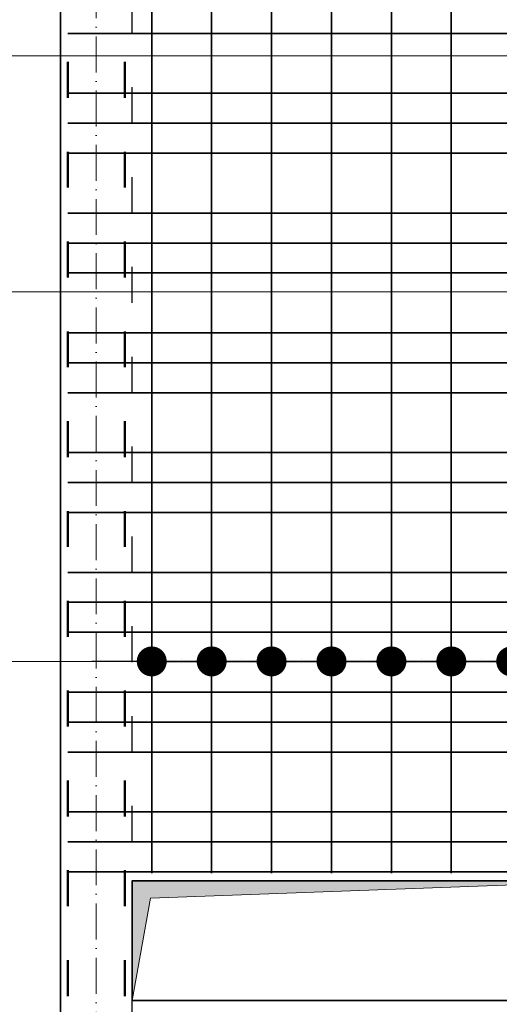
# Model space of a CAD drawing. Header units: millimetres. Extents: x 295948 to 312016, y 6878 to 18016.
# Tile 65 of 252: x 300875 to 301035, y 14424 to 14753. Entities that reach past the tile are written whole.
import ezdxf

# ---------------------------------------------------------------- set-up
doc = ezdxf.new("R2010")
doc.units = ezdxf.units.MM
doc.linetypes.add('ACAD_ISO03W100', pattern=[30, 12, -18])
doc.linetypes.add('ACAD_ISO10W100', pattern=[18, 12, -3, 0, -3])
for name, color, linetype, lineweight in [('konstrukcja', 3, 'Continuous', 35), ('konstrukcja wymiary', 1, 'Continuous', 13), ('osie', 5, 'ACAD_ISO10W100', 13), ('zbrojenie', 4, 'Continuous', 50), ('zbrojenie płyty', 141, 'Continuous', 35)]:
    doc.layers.add(name, color=color, linetype=linetype, lineweight=lineweight)
doc.layers.add('przerywane', color=6, linetype='ACAD_ISO03W100')
doc.styles.add('KONSTRUKCJA', font='romand.shx', dxfattribs={"oblique": 10})
doc.styles.get("Standard").update_dxf_attribs({"font": 'romand.shx', "oblique": 10})
doc.dimstyles.new('150', dxfattribs={"dimtxt": 10, "dimasz": 7, "dimexe": 1.25, "dimexo": 0.625, "dimgap": 3, "dimtad": 1, "dimdec": 0, "dimrnd": 0.5, "dimtxsty": 'KONSTRUKCJA', "dimblk": 'ARCHTICK', "dimcen": 2.5, "dimadec": 0, "dimazin": 0, "dimtfac": 1, "dimtdec": 0, "dimtix": 1, "dimtmove": 0, "dimatfit": 3, "dimfxl": 4, "dimfxlon": 1, "dimarcsym": 0})
doc.dimstyles.new('kropki', dxfattribs={"dimtxt": 0.001, "dimasz": 10, "dimexe": 1.25, "dimexo": 0.625, "dimgap": 1, "dimtad": 1, "dimtxsty": 'Standard', "dimblk": 'DOT', "dimcen": 2.5, "dimadec": 0, "dimazin": 0, "dimtfac": 1, "dimtmove": 0, "dimatfit": 3, "dimfxl": 1, "dimfxlon": 1, "dimarcsym": 0})

# ---------------------------------------------------------------- blocks, each defined once
blk = doc.blocks.new('_ArchTick')
at = {"color": 0, "linetype": 'ByBlock', "lineweight": 13, "const_width": 0.15}
blk.add_lwpolyline([(-0.5, -0.5), (0.5, 0.5)], dxfattribs=at)
blk = doc.blocks.new('*D97')
at = {"layer": 'Defpoints', "color": 0, "transparency": 16777216}
for p in [(300888.44, 14783.3), (300798.44, 14465.3), (300912.44, 14465.3)]:
    blk.add_point(p, dxfattribs=at)
at = {"layer": 'konstrukcja wymiary', "color": 0, "lineweight": -2, "transparency": 16777216}
for p, q in [((300802.44, 14783.3), (300797.19, 14783.3)), ((300798.44, 14783.3), (300798.44, 14465.3)), ((300802.44, 14465.3), (300797.19, 14465.3))]:
    blk.add_line(p, q, dxfattribs=at)
at = {"layer": 'konstrukcja wymiary', "color": 0, "lineweight": -2, "transparency": 16777216, "xscale": 7, "yscale": 7, "zscale": 7}
for p, rotation in [((300798.44, 14783.3), 90), ((300798.44, 14465.3), 270)]:
    blk.add_blockref('_ArchTick', p, dxfattribs=dict(at, rotation=rotation))
at = {"layer": 'konstrukcja wymiary', "color": 0, "transparency": 16777216, "insert": (300790.44, 14624.3), "char_height": 10, "attachment_point": 5, "rotation": 90, "style": 'KONSTRUKCJA'}
blk.add_mtext('318', dxfattribs=at)
blk = doc.blocks.new('*D98')
at = {"layer": 'Defpoints', "color": 0, "transparency": 16777216}
for p in [(300912.44, 14465.3), (300798.44, 14425.3), (300912.44, 14425.3)]:
    blk.add_point(p, dxfattribs=at)
at = {"layer": 'konstrukcja wymiary', "color": 0, "lineweight": -2, "transparency": 16777216}
for p, q in [((300802.44, 14465.3), (300797.19, 14465.3)), ((300798.44, 14465.3), (300798.44, 14425.3)), ((300802.44, 14425.3), (300797.19, 14425.3))]:
    blk.add_line(p, q, dxfattribs=at)
at = {"layer": 'konstrukcja wymiary', "color": 0, "lineweight": -2, "transparency": 16777216, "xscale": 7, "yscale": 7, "zscale": 7}
for p, rotation in [((300798.44, 14465.3), 90), ((300798.44, 14425.3), 270)]:
    blk.add_blockref('_ArchTick', p, dxfattribs=dict(at, rotation=rotation))
at = {"layer": 'konstrukcja wymiary', "color": 0, "transparency": 16777216, "insert": (300790.44, 14445.3), "char_height": 10, "attachment_point": 5, "rotation": 90, "style": 'KONSTRUKCJA'}
blk.add_mtext('40', dxfattribs=at)
blk = doc.blocks.new('*D99')
at = {"layer": 'Defpoints', "color": 0, "transparency": 16777216}
for p in [(300912.44, 14425.3), (300798.44, 14124.3), (300888.44, 14124.3)]:
    blk.add_point(p, dxfattribs=at)
at = {"layer": 'konstrukcja wymiary', "color": 0, "lineweight": -2, "transparency": 16777216}
for p, q in [((300802.44, 14425.3), (300797.19, 14425.3)), ((300798.44, 14425.3), (300798.44, 14124.3)), ((300802.44, 14124.3), (300797.19, 14124.3))]:
    blk.add_line(p, q, dxfattribs=at)
at = {"layer": 'konstrukcja wymiary', "color": 0, "lineweight": -2, "transparency": 16777216, "xscale": 7, "yscale": 7, "zscale": 7}
for p, rotation in [((300798.44, 14425.3), 90), ((300798.44, 14124.3), 270)]:
    blk.add_blockref('_ArchTick', p, dxfattribs=dict(at, rotation=rotation))
at = {"layer": 'konstrukcja wymiary', "color": 0, "transparency": 16777216, "insert": (300790.44, 14274.8), "char_height": 10, "attachment_point": 5, "rotation": 90, "style": 'KONSTRUKCJA'}
blk.add_mtext('301', dxfattribs=at)
blk = doc.blocks.new('*D100')
at = {"layer": 'Defpoints', "color": 0, "transparency": 16777216}
for p in [(300888.44, 14771.3), (300768.44, 14196.3), (300888.44, 14196.3)]:
    blk.add_point(p, dxfattribs=at)
at = {"layer": 'konstrukcja wymiary', "color": 0, "lineweight": -2, "transparency": 16777216}
for p, q in [((300772.44, 14771.3), (300767.19, 14771.3)), ((300768.44, 14771.3), (300768.44, 14196.3)), ((300772.44, 14196.3), (300767.19, 14196.3))]:
    blk.add_line(p, q, dxfattribs=at)
at = {"layer": 'konstrukcja wymiary', "color": 0, "lineweight": -2, "transparency": 16777216, "xscale": 7, "yscale": 7, "zscale": 7}
for p, rotation in [((300768.44, 14771.3), 90), ((300768.44, 14196.3), 270)]:
    blk.add_blockref('_ArchTick', p, dxfattribs=dict(at, rotation=rotation))
at = {"layer": 'konstrukcja wymiary', "color": 0, "transparency": 16777216, "insert": (300760.44, 14483.8), "char_height": 10, "attachment_point": 5, "rotation": 90, "style": 'KONSTRUKCJA'}
blk.add_mtext('575', dxfattribs=at)
blk = doc.blocks.new('*D102')
at = {"layer": 'Defpoints', "color": 0, "transparency": 16777216}
for p in [(300738.44, 14783.3), (300888.44, 14783.3), (300888.44, 14124.3)]:
    blk.add_point(p, dxfattribs=at)
at = {"layer": 'konstrukcja wymiary', "color": 0, "lineweight": -2, "transparency": 16777216}
for p, q in [((300742.44, 14783.3), (300737.19, 14783.3)), ((300738.44, 14124.3), (300738.44, 14783.3)), ((300742.44, 14124.3), (300737.19, 14124.3))]:
    blk.add_line(p, q, dxfattribs=at)
at = {"layer": 'konstrukcja wymiary', "color": 0, "lineweight": -2, "transparency": 16777216, "xscale": 7, "yscale": 7, "zscale": 7}
for p, rotation in [((300738.44, 14783.3), 90), ((300738.44, 14124.3), 270)]:
    blk.add_blockref('_ArchTick', p, dxfattribs=dict(at, rotation=rotation))
at = {"layer": 'konstrukcja wymiary', "color": 0, "transparency": 16777216, "insert": (300730.44, 14453.8), "char_height": 10, "attachment_point": 5, "rotation": 90, "style": 'KONSTRUKCJA'}
blk.add_mtext('659', dxfattribs=at)
blk = doc.blocks.new('*D103')
at = {"layer": 'Defpoints', "color": 0, "transparency": 16777216}
for p in [(300912.44, 14841.47), (300888.44, 14783.3), (300912.44, 14425.3)]:
    blk.add_point(p, dxfattribs=at)
at = {"layer": 'konstrukcja wymiary', "color": 0, "lineweight": -2, "transparency": 16777216}
for p, q in [((300888.44, 14837.47), (300888.44, 14842.72)), ((300888.44, 14841.47), (300912.44, 14841.47)), ((300912.44, 14837.47), (300912.44, 14842.72))]:
    blk.add_line(p, q, dxfattribs=at)
at = {"layer": 'konstrukcja wymiary', "color": 0, "lineweight": -2, "transparency": 16777216, "xscale": 7, "yscale": 7, "zscale": 7, "rotation": 180}
blk.add_blockref('_ArchTick', (300888.44, 14841.47), dxfattribs=at)
at = {"layer": 'konstrukcja wymiary', "color": 0, "lineweight": -2, "transparency": 16777216, "xscale": 7, "yscale": 7, "zscale": 7}
blk.add_blockref('_ArchTick', (300912.44, 14841.47), dxfattribs=at)
at = {"layer": 'konstrukcja wymiary', "color": 0, "transparency": 16777216, "insert": (300900.44, 14849.47), "char_height": 10, "attachment_point": 5, "style": 'KONSTRUKCJA'}
blk.add_mtext('24', dxfattribs=at)
blk = doc.blocks.new('*D104')
at = {"layer": 'Defpoints', "color": 0, "transparency": 16777216}
for p in [(301076.44, 14841.47), (301076.44, 14465.3), (300912.44, 14425.3)]:
    blk.add_point(p, dxfattribs=at)
at = {"layer": 'konstrukcja wymiary', "color": 0, "lineweight": -2, "transparency": 16777216}
for p, q in [((300912.44, 14837.47), (300912.44, 14842.72)), ((300912.44, 14841.47), (301076.44, 14841.47)), ((301076.44, 14837.47), (301076.44, 14842.72))]:
    blk.add_line(p, q, dxfattribs=at)
at = {"layer": 'konstrukcja wymiary', "color": 0, "lineweight": -2, "transparency": 16777216, "xscale": 7, "yscale": 7, "zscale": 7, "rotation": 180}
blk.add_blockref('_ArchTick', (300912.44, 14841.47), dxfattribs=at)
at = {"layer": 'konstrukcja wymiary', "color": 0, "lineweight": -2, "transparency": 16777216, "xscale": 7, "yscale": 7, "zscale": 7}
blk.add_blockref('_ArchTick', (301076.44, 14841.47), dxfattribs=at)
at = {"layer": 'konstrukcja wymiary', "color": 0, "transparency": 16777216, "insert": (300994.44, 14849.47), "char_height": 10, "attachment_point": 5, "style": 'KONSTRUKCJA'}
blk.add_mtext('164', dxfattribs=at)
blk = doc.blocks.new('_Dot')
at = {"color": 0, "linetype": 'ByBlock', "lineweight": -2}
blk.add_line((-0.5, 0), (-1, 0), dxfattribs=at)
at = {"color": 0, "linetype": 'ByBlock', "const_width": 0.5}
blk.add_lwpolyline([(-0.25, 0, 1), (0.25, 0, 1)], format="xyb", close=True, dxfattribs=at)
blk = doc.blocks.new('*D1533')
at = {"layer": 'Defpoints', "color": 0, "transparency": 16777216}
for p in [(300918.94, 14548.3), (300938.94, 14548.3), (300938.94, 14538.57)]:
    blk.add_point(p, dxfattribs=at)
at = {"layer": 'konstrukcja wymiary', "color": 0, "lineweight": -2, "transparency": 16777216}
for p, q in [((300908.94, 14538.57), (300898.94, 14538.57)), ((300918.94, 14539.57), (300918.94, 14537.32)), ((300918.94, 14538.57), (300938.94, 14538.57)), ((300938.94, 14539.57), (300938.94, 14537.32)), ((300948.94, 14538.57), (300958.94, 14538.57))]:
    blk.add_line(p, q, dxfattribs=at)
at = {"layer": 'konstrukcja wymiary', "color": 0, "lineweight": -2, "transparency": 16777216, "xscale": 10, "yscale": 10, "zscale": 10}
blk.add_blockref('_Dot', (300918.94, 14538.57), dxfattribs=at)
at = {"layer": 'konstrukcja wymiary', "color": 0, "lineweight": -2, "transparency": 16777216, "xscale": 10, "yscale": 10, "zscale": 10, "rotation": 180}
blk.add_blockref('_Dot', (300938.94, 14538.57), dxfattribs=at)
at = {"layer": 'konstrukcja wymiary', "color": 0, "transparency": 16777216, "insert": (300928.94, 14539.57), "char_height": 0.001, "attachment_point": 5}
blk.add_mtext('20', dxfattribs=at)
blk = doc.blocks.new('*D1534')
at = {"layer": 'Defpoints', "color": 0, "transparency": 16777216}
for p in [(300938.94, 14548.3), (300958.94, 14548.3), (300958.94, 14538.57)]:
    blk.add_point(p, dxfattribs=at)
at = {"layer": 'konstrukcja wymiary', "color": 0, "lineweight": -2, "transparency": 16777216}
for p, q in [((300928.94, 14538.57), (300918.94, 14538.57)), ((300938.94, 14539.57), (300938.94, 14537.32)), ((300938.94, 14538.57), (300958.94, 14538.57)), ((300958.94, 14539.57), (300958.94, 14537.32)), ((300968.94, 14538.57), (300978.94, 14538.57))]:
    blk.add_line(p, q, dxfattribs=at)
at = {"layer": 'konstrukcja wymiary', "color": 0, "lineweight": -2, "transparency": 16777216, "xscale": 10, "yscale": 10, "zscale": 10}
blk.add_blockref('_Dot', (300938.94, 14538.57), dxfattribs=at)
at = {"layer": 'konstrukcja wymiary', "color": 0, "lineweight": -2, "transparency": 16777216, "xscale": 10, "yscale": 10, "zscale": 10, "rotation": 180}
blk.add_blockref('_Dot', (300958.94, 14538.57), dxfattribs=at)
at = {"layer": 'konstrukcja wymiary', "color": 0, "transparency": 16777216, "insert": (300948.94, 14539.57), "char_height": 0.001, "attachment_point": 5}
blk.add_mtext('20', dxfattribs=at)
blk = doc.blocks.new('*D1535')
at = {"layer": 'Defpoints', "color": 0, "transparency": 16777216}
for p in [(300958.94, 14548.3), (300978.94, 14548.3), (300978.94, 14538.57)]:
    blk.add_point(p, dxfattribs=at)
at = {"layer": 'konstrukcja wymiary', "color": 0, "lineweight": -2, "transparency": 16777216}
for p, q in [((300948.94, 14538.57), (300938.94, 14538.57)), ((300958.94, 14539.57), (300958.94, 14537.32)), ((300958.94, 14538.57), (300978.94, 14538.57)), ((300978.94, 14539.57), (300978.94, 14537.32)), ((300988.94, 14538.57), (300998.94, 14538.57))]:
    blk.add_line(p, q, dxfattribs=at)
at = {"layer": 'konstrukcja wymiary', "color": 0, "lineweight": -2, "transparency": 16777216, "xscale": 10, "yscale": 10, "zscale": 10}
blk.add_blockref('_Dot', (300958.94, 14538.57), dxfattribs=at)
at = {"layer": 'konstrukcja wymiary', "color": 0, "lineweight": -2, "transparency": 16777216, "xscale": 10, "yscale": 10, "zscale": 10, "rotation": 180}
blk.add_blockref('_Dot', (300978.94, 14538.57), dxfattribs=at)
at = {"layer": 'konstrukcja wymiary', "color": 0, "transparency": 16777216, "insert": (300968.94, 14539.57), "char_height": 0.001, "attachment_point": 5}
blk.add_mtext('20', dxfattribs=at)
blk = doc.blocks.new('*D1536')
at = {"layer": 'Defpoints', "color": 0, "transparency": 16777216}
for p in [(300978.94, 14548.3), (300998.94, 14548.3), (300998.94, 14538.57)]:
    blk.add_point(p, dxfattribs=at)
at = {"layer": 'konstrukcja wymiary', "color": 0, "lineweight": -2, "transparency": 16777216}
for p, q in [((300968.94, 14538.57), (300958.94, 14538.57)), ((300978.94, 14539.57), (300978.94, 14537.32)), ((300978.94, 14538.57), (300998.94, 14538.57)), ((300998.94, 14539.57), (300998.94, 14537.32)), ((301008.94, 14538.57), (301018.94, 14538.57))]:
    blk.add_line(p, q, dxfattribs=at)
at = {"layer": 'konstrukcja wymiary', "color": 0, "lineweight": -2, "transparency": 16777216, "xscale": 10, "yscale": 10, "zscale": 10}
blk.add_blockref('_Dot', (300978.94, 14538.57), dxfattribs=at)
at = {"layer": 'konstrukcja wymiary', "color": 0, "lineweight": -2, "transparency": 16777216, "xscale": 10, "yscale": 10, "zscale": 10, "rotation": 180}
blk.add_blockref('_Dot', (300998.94, 14538.57), dxfattribs=at)
at = {"layer": 'konstrukcja wymiary', "color": 0, "transparency": 16777216, "insert": (300988.94, 14539.57), "char_height": 0.001, "attachment_point": 5}
blk.add_mtext('20', dxfattribs=at)
blk = doc.blocks.new('*D1537')
at = {"layer": 'Defpoints', "color": 0, "transparency": 16777216}
for p in [(300998.94, 14548.3), (301018.94, 14548.3), (301018.94, 14538.57)]:
    blk.add_point(p, dxfattribs=at)
at = {"layer": 'konstrukcja wymiary', "color": 0, "lineweight": -2, "transparency": 16777216}
for p, q in [((300988.94, 14538.57), (300978.94, 14538.57)), ((300998.94, 14539.57), (300998.94, 14537.32)), ((300998.94, 14538.57), (301018.94, 14538.57)), ((301018.94, 14539.57), (301018.94, 14537.32)), ((301028.94, 14538.57), (301038.94, 14538.57))]:
    blk.add_line(p, q, dxfattribs=at)
at = {"layer": 'konstrukcja wymiary', "color": 0, "lineweight": -2, "transparency": 16777216, "xscale": 10, "yscale": 10, "zscale": 10}
blk.add_blockref('_Dot', (300998.94, 14538.57), dxfattribs=at)
at = {"layer": 'konstrukcja wymiary', "color": 0, "lineweight": -2, "transparency": 16777216, "xscale": 10, "yscale": 10, "zscale": 10, "rotation": 180}
blk.add_blockref('_Dot', (301018.94, 14538.57), dxfattribs=at)
at = {"layer": 'konstrukcja wymiary', "color": 0, "transparency": 16777216, "insert": (301008.94, 14539.57), "char_height": 0.001, "attachment_point": 5}
blk.add_mtext('20', dxfattribs=at)
blk = doc.blocks.new('*D1538')
at = {"layer": 'Defpoints', "color": 0, "transparency": 16777216}
for p in [(301018.94, 14548.3), (301038.94, 14548.3), (301038.94, 14538.57)]:
    blk.add_point(p, dxfattribs=at)
at = {"layer": 'konstrukcja wymiary', "color": 0, "lineweight": -2, "transparency": 16777216}
for p, q in [((301008.94, 14538.57), (300998.94, 14538.57)), ((301018.94, 14539.57), (301018.94, 14537.32)), ((301018.94, 14538.57), (301038.94, 14538.57)), ((301038.94, 14539.57), (301038.94, 14537.32)), ((301048.94, 14538.57), (301058.94, 14538.57))]:
    blk.add_line(p, q, dxfattribs=at)
at = {"layer": 'konstrukcja wymiary', "color": 0, "lineweight": -2, "transparency": 16777216, "xscale": 10, "yscale": 10, "zscale": 10}
blk.add_blockref('_Dot', (301018.94, 14538.57), dxfattribs=at)
at = {"layer": 'konstrukcja wymiary', "color": 0, "lineweight": -2, "transparency": 16777216, "xscale": 10, "yscale": 10, "zscale": 10, "rotation": 180}
blk.add_blockref('_Dot', (301038.94, 14538.57), dxfattribs=at)
at = {"layer": 'konstrukcja wymiary', "color": 0, "transparency": 16777216, "insert": (301028.94, 14539.57), "char_height": 0.001, "attachment_point": 5}
blk.add_mtext('20', dxfattribs=at)
blk = doc.blocks.new('*D1539')
at = {"layer": 'Defpoints', "color": 0, "transparency": 16777216}
for p in [(301038.94, 14548.3), (301058.94, 14548.3), (301058.94, 14538.57)]:
    blk.add_point(p, dxfattribs=at)
at = {"layer": 'konstrukcja wymiary', "color": 0, "lineweight": -2, "transparency": 16777216}
for p, q in [((301028.94, 14538.57), (301018.94, 14538.57)), ((301038.94, 14539.57), (301038.94, 14537.32)), ((301038.94, 14538.57), (301058.94, 14538.57)), ((301058.94, 14539.57), (301058.94, 14537.32)), ((301068.94, 14538.57), (301078.94, 14538.57))]:
    blk.add_line(p, q, dxfattribs=at)
at = {"layer": 'konstrukcja wymiary', "color": 0, "lineweight": -2, "transparency": 16777216, "xscale": 10, "yscale": 10, "zscale": 10}
blk.add_blockref('_Dot', (301038.94, 14538.57), dxfattribs=at)
at = {"layer": 'konstrukcja wymiary', "color": 0, "lineweight": -2, "transparency": 16777216, "xscale": 10, "yscale": 10, "zscale": 10, "rotation": 180}
blk.add_blockref('_Dot', (301058.94, 14538.57), dxfattribs=at)
at = {"layer": 'konstrukcja wymiary', "color": 0, "transparency": 16777216, "insert": (301048.94, 14539.57), "char_height": 0.001, "attachment_point": 5}
blk.add_mtext('20', dxfattribs=at)

msp = doc.modelspace()

# ---------------------------------------------------------------- hatches: boundary and pattern name
at = {"layer": 'konstrukcja wymiary'}
h = msp.add_hatch(color=256, dxfattribs=at)
h.dxf.hatch_style = 1
h.paths.add_polyline_path([(300918.508, 14459.537), (300912.44, 14425.305), (300912.44, 14465.305), (301076.44, 14465.305)])

# ---------------------------------------------------------------- linework, layer by layer
at = {"layer": 'konstrukcja'}
msp.add_line((300888.44, 14783.305), (300888.44, 14124.305), dxfattribs=at)
msp.add_lwpolyline([(301076.44, 14425.305), (300912.44, 14425.305), (300912.44, 14465.305), (301076.44, 14465.305)], close=True, dxfattribs=at)
at = {"layer": 'konstrukcja wymiary'}
for p, q in [((301543.94, 14740.781), (300810.396, 14740.781)), ((301070.94, 14662.015), (300810.396, 14662.015)), ((300928.94, 14538.572), (300808.396, 14538.572))]:
    msp.add_line(p, q, dxfattribs=at)
msp.add_lwpolyline([(300918.508, 14459.537), (300912.44, 14425.305), (300912.44, 14465.305), (301076.44, 14465.305)], close=True, dxfattribs=at)
at = {"layer": 'osie'}
msp.add_line((300900.44, 14946.397), (300900.44, 14048.413), dxfattribs=at)
at = {"layer": 'przerywane'}
msp.add_line((300912.44, 14148.305), (300912.44, 14759.305), dxfattribs=at)
at = {"layer": 'zbrojenie', "linetype": 'ACAD_ISO03W100'}
for p, q in [((300890.94, 14126.805), (300890.94, 14780.805)), ((300909.94, 14126.805), (300909.94, 14780.805))]:
    msp.add_line(p, q, dxfattribs=at)
at = {"layer": 'zbrojenie płyty'}
for p, q in [((300918.94, 14780.805), (300918.94, 14467.805)), ((300938.94, 14780.805), (300938.94, 14467.805)), ((300958.94, 14780.805), (300958.94, 14467.805)), ((300978.94, 14780.805), (300978.94, 14467.805)), ((300998.94, 14780.805), (300998.94, 14467.805)), ((301018.94, 14780.805), (301018.94, 14467.805)), ((300890.94, 14748.305), (301529.94, 14748.305)), ((300890.94, 14728.305), (301529.94, 14728.305)), ((300890.94, 14718.305), (301529.94, 14718.305)), ((300890.94, 14708.305), (301529.94, 14708.305)), ((300890.94, 14688.305), (301529.94, 14688.305)), ((300890.94, 14678.305), (301529.94, 14678.305)), ((300890.94, 14668.305), (301529.94, 14668.305)), ((300890.94, 14648.305), (301529.94, 14648.305)), ((300890.94, 14638.305), (301529.94, 14638.305)), ((300890.94, 14628.305), (301529.94, 14628.305)), ((300890.94, 14608.305), (301529.94, 14608.305)), ((300890.94, 14598.305), (301529.94, 14598.305)), ((300890.94, 14588.305), (301529.94, 14588.305)), ((300890.94, 14568.305), (301529.94, 14568.305)), ((300890.94, 14558.305), (301529.94, 14558.305)), ((300890.94, 14548.305), (301529.94, 14548.305)), ((300890.94, 14528.305), (301529.94, 14528.305)), ((300890.94, 14518.305), (301529.94, 14518.305)), ((300890.94, 14508.305), (301529.94, 14508.305)), ((300890.94, 14488.305), (301529.94, 14488.305)), ((300890.94, 14478.305), (301529.94, 14478.305)), ((300890.94, 14468.305), (301529.94, 14468.305))]:
    msp.add_line(p, q, dxfattribs=at)

# ---------------------------------------------------------------- dimensions: what is measured, and where the dimension line sits
at = {"layer": 'konstrukcja wymiary'}
for base, p1, p2, dimstyle, picture, middle in [((300912.44, 14841.472), (300888.44, 14783.305), (300912.44, 14425.305), '150', '*D103', (300900.44, 14849.472)), ((300938.94, 14538.572), (300918.94, 14548.305), (300938.94, 14548.305), 'kropki', '*D1533', (300928.94, 14539.573))]:
    dim = msp.add_linear_dim(base=base, p1=p1, p2=p2, dimstyle=dimstyle, dxfattribs=at)
    dim.commit()
    dim.dimension.update_dxf_attribs({"geometry": picture, "text_midpoint": middle})
for base, p1, p2, dimstyle, picture, middle in [((301076.44, 14841.472), (300912.44, 14425.305), (301076.44, 14465.305), '150', '*D104', (300994.44, 14849.472)), ((300958.94, 14538.572), (300938.94, 14548.305), (300958.94, 14548.305), 'kropki', '*D1534', (300948.94, 14539.573)), ((300978.94, 14538.572), (300958.94, 14548.305), (300978.94, 14548.305), 'kropki', '*D1535', (300968.94, 14539.573)), ((300998.94, 14538.572), (300978.94, 14548.305), (300998.94, 14548.305), 'kropki', '*D1536', (300988.94, 14539.573)), ((301018.94, 14538.572), (300998.94, 14548.305), (301018.94, 14548.305), 'kropki', '*D1537', (301008.94, 14539.573)), ((301038.94, 14538.572), (301018.94, 14548.305), (301038.94, 14548.305), 'kropki', '*D1538', (301028.94, 14539.573)), ((301058.94, 14538.572), (301038.94, 14548.305), (301058.94, 14548.305), 'kropki', '*D1539', (301048.94, 14539.573))]:
    dim = msp.add_linear_dim(base=base, p1=p1, p2=p2, dimstyle=dimstyle, override={"dimtmove": 1}, dxfattribs=at)
    dim.commit()
    dim.dimension.update_dxf_attribs({"geometry": picture, "text_midpoint": middle})
for base, p1, p2, picture, middle in [((300738.44, 14783.305), (300888.44, 14124.305), (300888.44, 14783.305), '*D102', (300730.44, 14453.805)), ((300798.44, 14465.305), (300888.44, 14783.305), (300912.44, 14465.305), '*D97', (300790.44, 14624.305))]:
    dim = msp.add_linear_dim(base=base, p1=p1, p2=p2, angle=90, dimstyle='150', dxfattribs=at)
    dim.commit()
    dim.dimension.update_dxf_attribs({"geometry": picture, "text_midpoint": middle})
for base, p1, p2, picture, middle in [((300768.44, 14196.305), (300888.44, 14771.305), (300888.44, 14196.305), '*D100', (300760.44, 14483.805)), ((300798.44, 14425.305), (300912.44, 14465.305), (300912.44, 14425.305), '*D98', (300790.44, 14445.305)), ((300798.44, 14124.305), (300912.44, 14425.305), (300888.44, 14124.305), '*D99', (300790.44, 14274.805))]:
    dim = msp.add_linear_dim(base=base, p1=p1, p2=p2, angle=90, dimstyle='150', override={"dimtmove": 1}, dxfattribs=at)
    dim.commit()
    dim.dimension.update_dxf_attribs({"geometry": picture, "text_midpoint": middle})

doc.saveas('drawing.dxf')
